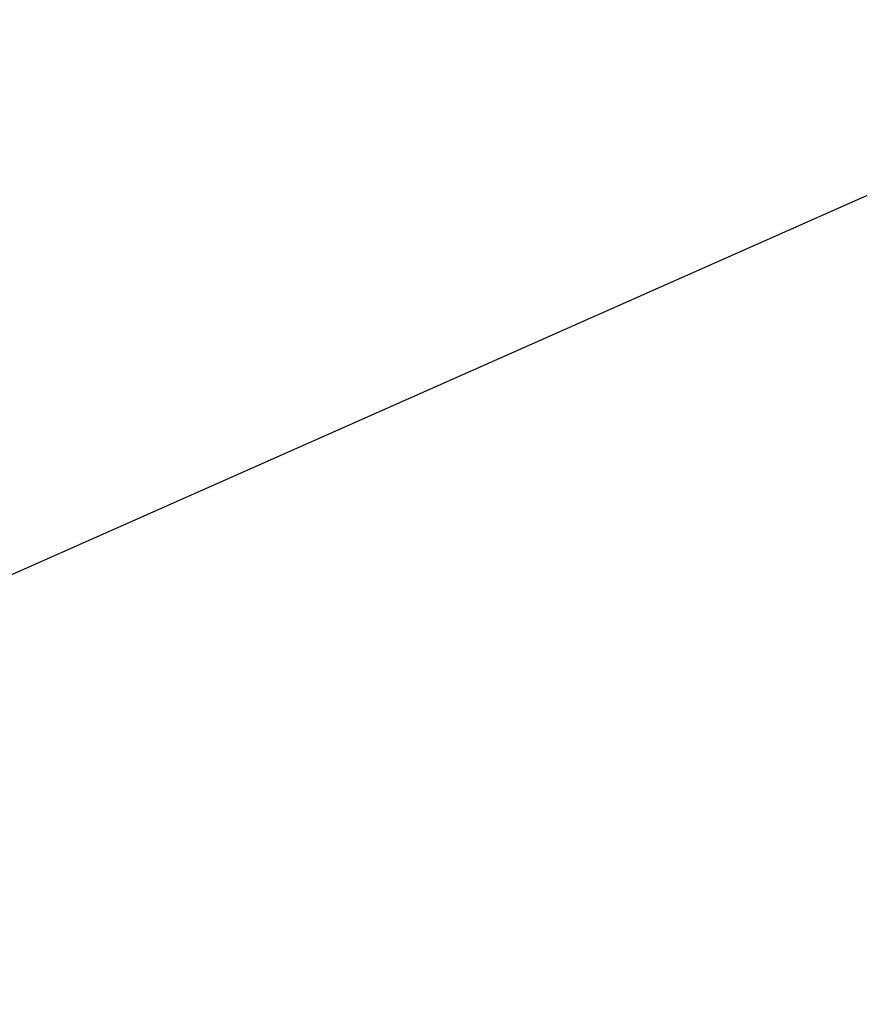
# Model space of a CAD drawing. Extents: x -219 to 381, y -9 to 31.
# Tile 217 of 256: x -0.61014 to -0.60672, y 18.27411 to 18.27813. Entities that reach past the tile are written whole.
import ezdxf

# ---------------------------------------------------------------- set-up
doc = ezdxf.new("R2010")
doc.units = 0
doc.header["$LTSCALE"] = 25.4
doc.layers.get('0').update_dxf_attribs({"color": 13, "linetype": 'CONTINUOUS'})

# ---------------------------------------------------------------- blocks, each defined once
blk = doc.blocks.new('IMPULSE-LED-S-8115_STL_1')
at = {"color": 250}
blk.add_line((-0.702738, 18.2348595, 0.6812964), (-0.352846, 18.3898621, 0.466111), dxfattribs=at)
blk.add_line((-0.702738, 18.2348595, 0.6812964), (-0.352846, 18.3898621, 0.466111), dxfattribs=at)
mesh = blk.add_polyface(dxfattribs=at)
corners = [(-0.3031521, 18.3175697, 218.1590271), (-0.3391664, 18.3690834, 218.1547546), (-0.6092705, 18.0943069, 217.9402771)]
mesh.append_faces([[corners[k] for k in face] for face in [(0, 1, 2)]], dxfattribs={"color": 250})
mesh = blk.add_polyface(dxfattribs=at)
corners = [(-0.4567477, 18.2066746, 219.1433563), (-0.6098645, 18.0951214, 219.2527313), (-0.5510153, 18.3503017, 219.132782)]
mesh.append_faces([[corners[k] for k in face] for face in [(0, 1, 2)]], dxfattribs={"color": 250})
mesh = blk.add_polyface(dxfattribs=at)
corners = [(-0.2380351, 18.2343197, 218.1660614), (-0.3031521, 18.3175697, 218.1590271), (-0.6092705, 18.0943069, 217.9402771)]
mesh.append_faces([[corners[k] for k in face] for face in [(0, 1, 2)]], dxfattribs={"color": 250})

msp = doc.modelspace()

# ---------------------------------------------------------------- block references
at = {"color": 0}
msp.add_blockref('IMPULSE-LED-S-8115_STL_1', (0, 0), dxfattribs=at)

doc.saveas('drawing.dxf')
